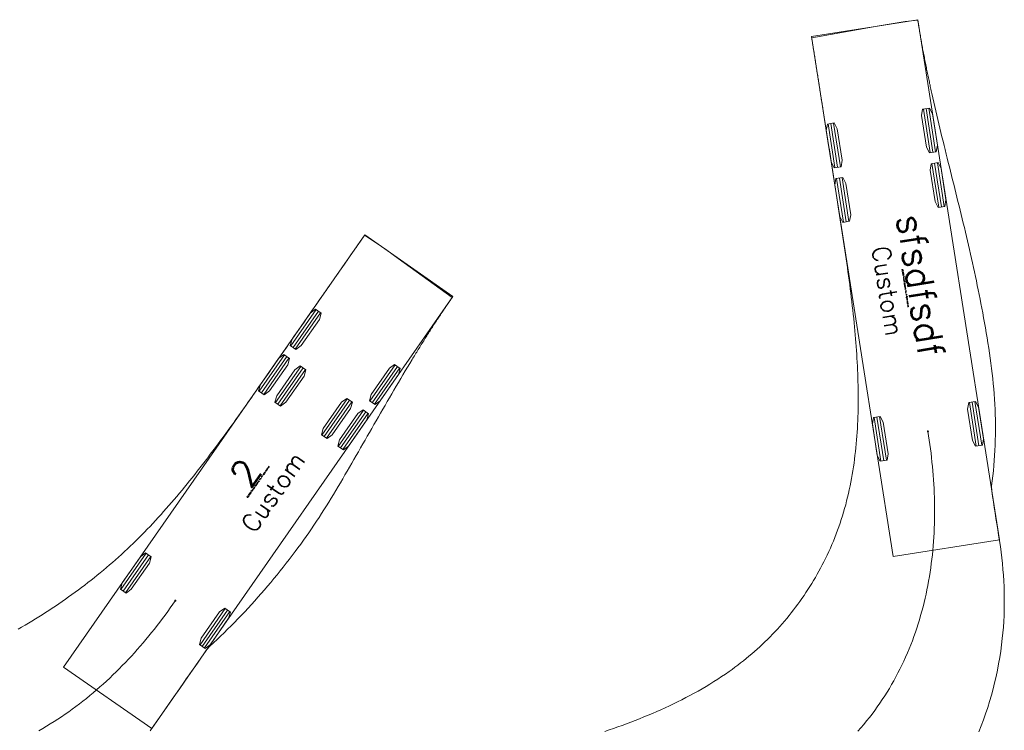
# Model space of a CAD drawing. Header units: metres. Extents: x -173 to 224, y -225 to 46.
# Tile 14 of 42: x 26 to 48, y -184 to -168. Entities that reach past the tile are written whole.
import ezdxf
from ezdxf.enums import TextEntityAlignment as Align

# ---------------------------------------------------------------- set-up
doc = ezdxf.new("R2010")
doc.units = ezdxf.units.M
doc.layers.get('0').update_dxf_attribs({"lineweight": 25})
doc.layers.add('X-XX-AL-M-250', color=7, linetype='Continuous', lineweight=18)
doc.styles.add('TSText', font='Simplex.shx')

# ---------------------------------------------------------------- blocks, each defined once
blk = doc.blocks.new('*U190')
at = {"layer": 'X-XX-AL-M-250', "color": 3, "linetype": 'Continuous', "ltscale": 0.3048, "transparency": 33554687, "flags": 128}
for points in [[(-37.615, -13.743), (-37.514, -13.708), (-37.413, -13.673), (-37.312, -13.637), (-37.212, -13.601), (-37.112, -13.564), (-37.012, -13.526), (-36.913, -13.487), (-36.814, -13.448), (-36.715, -13.408), (-36.617, -13.368), (-36.519, -13.326), (-36.421, -13.284), (-36.324, -13.241), (-36.227, -13.197), (-36.131, -13.152), (-36.035, -13.106), (-35.94, -13.06), (-35.845, -13.012), (-35.751, -12.964), (-35.657, -12.914), (-35.564, -12.864), (-35.471, -12.813), (-35.38, -12.76), (-35.288, -12.707), (-35.198, -12.652), (-35.108, -12.597), (-35.019, -12.54), (-34.931, -12.482), (-34.844, -12.424), (-34.757, -12.363), (-34.69, -12.316), (-34.624, -12.267), (-34.558, -12.218), (-34.493, -12.168), (-34.429, -12.117), (-34.365, -12.066), (-34.301, -12.014), (-34.239, -11.96), (-34.177, -11.907), (-34.115, -11.852), (-34.055, -11.797), (-33.995, -11.741), (-33.935, -11.684), (-33.876, -11.627), (-33.818, -11.569), (-33.761, -11.51), (-33.705, -11.45), (-33.649, -11.39), (-33.594, -11.329), (-33.539, -11.268), (-33.486, -11.206), (-33.433, -11.143), (-33.381, -11.08), (-33.329, -11.016), (-33.279, -10.951), (-33.229, -10.886), (-33.18, -10.82), (-33.131, -10.754), (-33.084, -10.687), (-33.037, -10.619), (-32.992, -10.551), (-32.946, -10.483), (-32.902, -10.413), (-32.859, -10.344), (-32.816, -10.273), (-32.775, -10.203), (-32.734, -10.131), (-32.694, -10.06), (-32.655, -9.987), (-32.616, -9.914), (-32.579, -9.841), (-32.542, -9.768), (-32.504, -9.688), (-32.467, -9.609), (-32.431, -9.528), (-32.396, -9.448), (-32.362, -9.367), (-32.329, -9.285), (-32.297, -9.203), (-32.266, -9.12), (-32.236, -9.038), (-32.207, -8.954), (-32.18, -8.871), (-32.153, -8.786), (-32.127, -8.702), (-32.103, -8.617), (-32.079, -8.532), (-32.057, -8.446), (-32.036, -8.361), (-32.016, -8.274), (-31.996, -8.188), (-31.978, -8.101), (-31.961, -8.014), (-31.944, -7.927), (-31.929, -7.84), (-31.915, -7.752), (-31.901, -7.664), (-31.888, -7.576), (-31.876, -7.488), (-31.866, -7.4), (-31.855, -7.312), (-31.846, -7.223), (-31.838, -7.134), (-31.83, -7.045), (-31.823, -6.957), (-31.817, -6.868), (-31.811, -6.779), (-31.806, -6.689), (-31.802, -6.6), (-31.799, -6.511), (-31.796, -6.422), (-31.794, -6.332), (-31.793, -6.243), (-31.792, -6.153), (-31.792, -6.064), (-31.792, -5.974), (-31.793, -5.885), (-31.795, -5.795), (-31.797, -5.705), (-31.799, -5.616), (-31.802, -5.526), (-31.806, -5.436), (-31.81, -5.346), (-31.815, -5.257), (-31.82, -5.167), (-31.825, -5.077), (-31.831, -4.987), (-31.838, -4.898), (-31.845, -4.808), (-31.852, -4.718), (-31.859, -4.628), (-31.867, -4.538), (-31.876, -4.449), (-31.885, -4.352), (-31.895, -4.255), (-31.905, -4.158), (-31.916, -4.06), (-31.927, -3.963), (-31.938, -3.865), (-31.95, -3.767), (-31.962, -3.669), (-31.974, -3.571), (-31.987, -3.473), (-32, -3.375), (-32.013, -3.276), (-32.027, -3.178), (-32.04, -3.079), (-32.054, -2.98), (-32.068, -2.881), (-32.083, -2.782), (-32.097, -2.683), (-32.112, -2.583), (-32.127, -2.484), (-32.142, -2.384), (-32.157, -2.285), (-32.173, -2.185), (-32.188, -2.085), (-32.204, -1.985), (-32.219, -1.885), (-32.235, -1.785), (-32.251, -1.685), (-32.266, -1.585), (-32.282, -1.485), (-32.298, -1.385), (-32.313, -1.285), (-32.329, -1.184), (-32.345, -1.084), (-32.361, -0.984), (-32.376, -0.884), (-32.392, -0.783), (-32.408, -0.683), (-32.424, -0.583), (-32.439, -0.482), (-32.455, -0.382), (-32.471, -0.281), (-32.487, -0.181), (-32.502, -0.081), (-32.518, 0.02), (-32.534, 0.12), (-32.55, 0.22), (-32.565, 0.321), (-32.581, 0.421), (-32.597, 0.522), (-32.602, 0.555), (-32.607, 0.588), (-32.613, 0.622), (-32.618, 0.655), (-32.623, 0.689), (-32.628, 0.722), (-32.634, 0.756), (-32.639, 0.789), (-32.644, 0.823), (-32.649, 0.856), (-32.655, 0.89), (-32.66, 0.923), (-32.665, 0.957), (-32.671, 0.99), (-32.676, 1.023), (-32.681, 1.057), (-32.686, 1.09), (-32.692, 1.124), (-32.697, 1.157), (-32.702, 1.191), (-32.707, 1.224), (-32.713, 1.258), (-32.718, 1.291), (-32.723, 1.325), (-32.728, 1.358), (-32.734, 1.391), (-32.739, 1.425), (-32.744, 1.458), (-32.749, 1.492), (-32.755, 1.525), (-32.76, 1.559), (-32.765, 1.592), (-32.77, 1.626), (-32.776, 1.659), (-32.781, 1.693), (-32.786, 1.726), (-32.791, 1.759), (-32.797, 1.793), (-32.802, 1.826), (-32.807, 1.86), (-32.812, 1.893), (-32.818, 1.927), (-32.823, 1.96), (-32.828, 1.994), (-32.833, 2.027), (-32.839, 2.061), (-32.844, 2.094), (-32.849, 2.128), (-32.854, 2.161), (-32.86, 2.194), (-31.353, 2.465), (-31.032, 2.516), (-30.711, 2.566), (-30.423, 2.603)], [(-30.423, 2.603), (-30.422, 2.594), (-30.419, 2.577), (-30.414, 2.544), (-30.409, 2.511), (-30.404, 2.477), (-30.398, 2.444), (-30.393, 2.41), (-30.387, 2.377), (-30.382, 2.343), (-30.376, 2.31), (-30.37, 2.277), (-30.364, 2.243), (-30.359, 2.21), (-30.353, 2.177), (-30.347, 2.143), (-30.341, 2.11), (-30.335, 2.076), (-30.329, 2.043), (-30.323, 2.01), (-30.317, 1.977), (-30.311, 1.943), (-30.304, 1.91), (-30.298, 1.877), (-30.292, 1.843), (-30.285, 1.81), (-30.279, 1.777), (-30.272, 1.743), (-30.266, 1.71), (-30.259, 1.677), (-30.253, 1.644), (-30.246, 1.61), (-30.24, 1.577), (-30.233, 1.544), (-30.226, 1.511), (-30.219, 1.478), (-30.213, 1.444), (-30.206, 1.411), (-30.199, 1.378), (-30.192, 1.345), (-30.185, 1.312), (-30.178, 1.278), (-30.171, 1.245), (-30.164, 1.212), (-30.157, 1.179), (-30.15, 1.146), (-30.142, 1.113), (-30.135, 1.079), (-30.128, 1.046), (-30.121, 1.013), (-30.113, 0.98), (-30.106, 0.947), (-30.099, 0.914), (-30.076, 0.814), (-30.054, 0.715), (-30.031, 0.616), (-30.008, 0.517), (-29.985, 0.417), (-29.962, 0.318), (-29.938, 0.219), (-29.915, 0.12), (-29.891, 0.021), (-29.867, -0.078), (-29.843, -0.177), (-29.818, -0.276), (-29.794, -0.375), (-29.77, -0.475), (-29.745, -0.574), (-29.721, -0.673), (-29.696, -0.772), (-29.672, -0.871), (-29.647, -0.97), (-29.622, -1.069), (-29.598, -1.169), (-29.573, -1.268), (-29.548, -1.367), (-29.524, -1.467), (-29.499, -1.566), (-29.475, -1.666), (-29.45, -1.766), (-29.426, -1.866), (-29.402, -1.966), (-29.377, -2.066), (-29.353, -2.167), (-29.329, -2.267), (-29.305, -2.368), (-29.282, -2.469), (-29.258, -2.57), (-29.235, -2.672), (-29.212, -2.773), (-29.188, -2.875), (-29.166, -2.978), (-29.143, -3.08), (-29.121, -3.183), (-29.098, -3.286), (-29.076, -3.389), (-29.055, -3.493), (-29.033, -3.597), (-29.012, -3.701), (-28.991, -3.806), (-28.971, -3.911), (-28.951, -4.016), (-28.931, -4.122), (-28.91, -4.237), (-28.889, -4.353), (-28.869, -4.468), (-28.849, -4.584), (-28.83, -4.7), (-28.812, -4.816), (-28.794, -4.933), (-28.777, -5.049), (-28.76, -5.166), (-28.744, -5.283), (-28.729, -5.4), (-28.714, -5.517), (-28.7, -5.635), (-28.688, -5.752), (-28.677, -5.87), (-28.667, -5.988), (-28.659, -6.105), (-28.652, -6.223), (-28.646, -6.341), (-28.642, -6.459), (-28.639, -6.577), (-28.638, -6.695), (-28.638, -6.812), (-28.639, -6.93), (-28.642, -7.048), (-28.646, -7.165), (-28.652, -7.283), (-28.659, -7.4), (-28.667, -7.517), (-28.676, -7.634), (-28.687, -7.751), (-28.699, -7.868), (-28.713, -7.984), (-28.728, -8.1), (-28.725, -8.22), (-28.705, -8.344), (-28.686, -8.468), (-28.666, -8.593), (-28.646, -8.719), (-28.626, -8.846), (-28.606, -8.973), (-28.586, -9.101), (-28.566, -9.231), (-28.546, -9.361), (-28.526, -9.492), (-28.507, -9.623), (-28.491, -9.754), (-28.477, -9.886), (-28.465, -10.018), (-28.455, -10.151), (-28.447, -10.283), (-28.441, -10.416), (-28.437, -10.548), (-28.435, -10.681), (-28.435, -10.814), (-28.437, -10.947), (-28.442, -11.079), (-28.449, -11.212), (-28.457, -11.345), (-28.468, -11.477), (-28.481, -11.609), (-28.498, -11.754), (-28.518, -11.899), (-28.54, -12.044), (-28.565, -12.188), (-28.593, -12.333), (-28.623, -12.477), (-28.657, -12.621), (-28.693, -12.764), (-28.731, -12.908), (-28.773, -13.05), (-28.817, -13.192), (-28.864, -13.334), (-28.914, -13.474), (-28.967, -13.614), (-29.022, -13.753)]]:
    blk.add_lwpolyline(points, dxfattribs=at)
blk = doc.blocks.new('*U192')
at = {"layer": 'X-XX-AL-M-250', "color": 254, "linetype": 'Continuous', "lineweight": 0, "ltscale": 0.3048, "transparency": 33554687}
blk.add_lwpolyline([(0, 1.235), (-12.1, 1.235), (-12.1, -1.235), (0, -1.235), (0, 1.235), (0, 1.235)], close=True, dxfattribs=at)
blk = doc.blocks.new('*U191')
at = {"layer": 'X-XX-AL-M-250', "color": 2, "linetype": 'Continuous', "ltscale": 0.3048, "transparency": 33554687}
for p, q in [((0.052, 6.403), (-0.105, 7.406)), ((0.115, 6.412), (-0.043, 7.416)), ((0.178, 6.422), (0.02, 7.426)), ((-2.137, 6.059), (-2.294, 7.063)), ((-2.074, 6.069), (-2.232, 7.072)), ((-2.011, 6.079), (-2.169, 7.082)), ((0.249, 5.148), (0.092, 6.152)), ((0.312, 5.158), (0.154, 6.161)), ((0.375, 5.168), (0.217, 6.171)), ((-1.94, 4.804), (-2.098, 5.808)), ((-1.877, 4.814), (-2.035, 5.818)), ((-1.815, 4.824), (-1.972, 5.828)), ((1.236, -0.32), (1.079, 0.684)), ((1.111, -0.34), (0.953, 0.664)), ((1.173, -0.33), (1.016, 0.674)), ((-1.079, -0.684), (-1.236, 0.32)), ((-1.016, -0.674), (-1.173, 0.33)), ((-0.953, -0.664), (-1.111, 0.34))]:
    blk.add_line(p, q, dxfattribs=at)
at = {"layer": 'X-XX-AL-M-250', "color": 254, "linetype": 'Continuous', "ltscale": 0.3048, "transparency": 33554687, "flags": 128}
for points in [[(0.193, 6.425), (0.037, 6.4), (-0.033, 6.533), (-0.146, 7.256), (-0.121, 7.404), (0.036, 7.428), (0.105, 7.295), (0.218, 6.573)], [(-1.996, 6.081), (-2.152, 6.056), (-2.222, 6.19), (-2.335, 6.912), (-2.31, 7.06), (-2.153, 7.085), (-2.084, 6.952), (-1.971, 6.229)], [(0.39, 5.17), (0.234, 5.145), (0.164, 5.279), (0.051, 6.001), (0.076, 6.149), (0.233, 6.174), (0.302, 6.041), (0.415, 5.318)], [(-1.799, 4.826), (-1.956, 4.802), (-2.025, 4.935), (-2.138, 5.658), (-2.113, 5.806), (-1.957, 5.83), (-1.887, 5.697), (-1.774, 4.974)], [(1.252, -0.318), (1.095, -0.342), (1.026, -0.209), (0.912, 0.513), (0.938, 0.661), (1.094, 0.686), (1.163, 0.553), (1.277, -0.17)], [(-0.938, -0.661), (-1.094, -0.686), (-1.163, -0.553), (-1.277, 0.17), (-1.252, 0.318), (-1.095, 0.342), (-1.026, 0.209), (-0.912, -0.513)]]:
    blk.add_lwpolyline(points, close=True, dxfattribs=at)
at = {"rotation": 278.9210170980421}
blk.add_blockref('*U192', (0.422, -2.687), dxfattribs=at)
at = {"layer": 'X-XX-AL-M-250', "color": 4, "transparency": 33554687, "style": 'TSText'}
for s, height, p in [('sfsdfsdf', 0.6175, (-0.163, 3.345)), ('Custom', 0.4117, (-0.925, 3.226)), ('(c) 2022 Transoft Solutions, Inc. All rights reserved.', 0.0247, (-0.516, 3.29))]:
    blk.add_text(s, height=height, rotation=278.921, dxfattribs=at).set_placement(p, align=Align.MIDDLE_CENTER)
blk = doc.blocks.new('*U195')
at = {"layer": 'X-XX-AL-M-250', "color": 6, "linetype": 'Continuous', "lineweight": 0, "ltscale": 0.3048, "transparency": 33554687}
blk.add_circle((0, 0), 0.0127, dxfattribs=at)
blk = doc.blocks.new('*U189')
at = {"layer": 'X-XX-AL-M-250', "color": 6, "linetype": 'Continuous', "ltscale": 0.3048, "transparency": 33554687, "flags": 128}
blk.add_lwpolyline([(-30.19, -6.847), (-30.174, -6.948), (-30.159, -7.048), (-30.145, -7.149), (-30.132, -7.249), (-30.119, -7.35), (-30.107, -7.451), (-30.097, -7.552), (-30.087, -7.653), (-30.077, -7.754), (-30.069, -7.856), (-30.062, -7.957), (-30.055, -8.058), (-30.05, -8.16), (-30.045, -8.261), (-30.041, -8.363), (-30.039, -8.464), (-30.037, -8.566), (-30.037, -8.668), (-30.037, -8.769), (-30.038, -8.871), (-30.041, -8.972), (-30.044, -9.074), (-30.049, -9.175), (-30.055, -9.277), (-30.061, -9.378), (-30.069, -9.479), (-30.078, -9.581), (-30.088, -9.682), (-30.1, -9.783), (-30.112, -9.884), (-30.126, -9.984), (-30.141, -10.085), (-30.157, -10.185), (-30.174, -10.285), (-30.192, -10.385), (-30.212, -10.485), (-30.233, -10.584), (-30.255, -10.683), (-30.279, -10.782), (-30.303, -10.881), (-30.329, -10.979), (-30.357, -11.077), (-30.385, -11.174), (-30.415, -11.271), (-30.446, -11.368), (-30.479, -11.464), (-30.513, -11.56), (-30.548, -11.656), (-30.584, -11.75), (-30.622, -11.845), (-30.661, -11.938), (-30.702, -12.031), (-30.744, -12.124), (-30.787, -12.216), (-30.832, -12.307), (-30.878, -12.398), (-30.925, -12.488), (-30.974, -12.577), (-31.024, -12.665), (-31.075, -12.753), (-31.128, -12.84), (-31.182, -12.926), (-31.238, -13.011), (-31.295, -13.095), (-31.353, -13.178), (-31.412, -13.261), (-31.473, -13.342), (-31.536, -13.422), (-31.599, -13.501), (-31.664, -13.58), (-31.73, -13.657), (-31.798, -13.733)], dxfattribs=at)
for name, p in [('*U190', (0, 0)), ('*U191', (-30.19, -6.847))]:
    blk.add_blockref(name, p)
at = {"rotation": 278.9210170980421}
blk.add_blockref('*U195', (-30.19, -6.847), dxfattribs=at)
blk = doc.blocks.new('*U206')
at = {"layer": 'X-XX-AL-M-250', "color": 3, "linetype": 'Continuous', "ltscale": 0.3048, "transparency": 33554687, "flags": 128}
for points in [[(-46.677, -7.374), (-46.618, -7.295), (-46.559, -7.216), (-46.5, -7.137), (-46.441, -7.057), (-46.382, -6.977), (-46.324, -6.897), (-46.265, -6.816), (-46.207, -6.736), (-46.148, -6.655), (-46.09, -6.573), (-46.032, -6.492), (-45.973, -6.41), (-45.915, -6.328), (-45.857, -6.246), (-45.799, -6.164), (-45.741, -6.081), (-45.683, -5.999), (-45.625, -5.916), (-45.568, -5.833), (-45.51, -5.75), (-45.452, -5.667), (-45.394, -5.584), (-45.336, -5.501), (-45.278, -5.418), (-45.22, -5.335), (-45.162, -5.252), (-45.104, -5.168), (-45.046, -5.085), (-44.988, -5.002), (-44.93, -4.919), (-44.872, -4.835), (-44.813, -4.752), (-44.755, -4.669), (-44.697, -4.585), (-44.639, -4.502), (-44.581, -4.419), (-44.523, -4.335), (-44.465, -4.252), (-44.407, -4.169), (-44.349, -4.085), (-44.291, -4.002), (-44.232, -3.918), (-44.174, -3.835), (-44.116, -3.752), (-44.097, -3.724), (-44.077, -3.696), (-44.058, -3.668), (-44.039, -3.641), (-44.019, -3.613), (-44, -3.585), (-43.981, -3.557), (-43.961, -3.53), (-43.942, -3.502), (-43.923, -3.474), (-43.903, -3.446), (-43.884, -3.418), (-43.864, -3.391), (-43.845, -3.363), (-43.826, -3.335), (-43.806, -3.307), (-43.787, -3.28), (-43.768, -3.252), (-43.748, -3.224), (-43.729, -3.196), (-43.709, -3.168), (-43.69, -3.141), (-43.671, -3.113), (-43.651, -3.085), (-43.632, -3.057), (-43.613, -3.029), (-43.593, -3.002), (-43.574, -2.974), (-43.555, -2.946), (-43.535, -2.918), (-43.516, -2.891), (-43.496, -2.863), (-43.477, -2.835), (-43.458, -2.807), (-43.438, -2.779), (-43.419, -2.752), (-43.4, -2.724), (-43.38, -2.696), (-43.361, -2.668), (-43.341, -2.641), (-43.322, -2.613), (-43.303, -2.585), (-43.283, -2.557), (-43.264, -2.529), (-43.245, -2.502), (-43.225, -2.474), (-43.206, -2.446), (-43.187, -2.418), (-43.167, -2.39), (-43.148, -2.363), (-43.138, -2.349), (-43.133, -2.342), (-42.89, -2.501)], [(-42.89, -2.501), (-42.624, -2.686), (-42.358, -2.872), (-41.122, -3.775), (-41.141, -3.803), (-41.16, -3.831), (-41.18, -3.859), (-41.199, -3.887), (-41.218, -3.914), (-41.237, -3.942), (-41.256, -3.97), (-41.275, -3.998), (-41.294, -4.026), (-41.313, -4.055), (-41.332, -4.083), (-41.351, -4.111), (-41.37, -4.139), (-41.389, -4.167), (-41.407, -4.195), (-41.426, -4.224), (-41.445, -4.252), (-41.463, -4.28), (-41.482, -4.308), (-41.501, -4.337), (-41.519, -4.365), (-41.538, -4.394), (-41.556, -4.422), (-41.574, -4.45), (-41.593, -4.479), (-41.611, -4.507), (-41.629, -4.536), (-41.648, -4.564), (-41.666, -4.593), (-41.684, -4.622), (-41.702, -4.65), (-41.72, -4.679), (-41.739, -4.708), (-41.757, -4.736), (-41.775, -4.765), (-41.793, -4.794), (-41.811, -4.822), (-41.829, -4.851), (-41.846, -4.88), (-41.864, -4.909), (-41.882, -4.938), (-41.9, -4.966), (-41.918, -4.995), (-41.936, -5.024), (-41.953, -5.053), (-41.971, -5.082), (-41.989, -5.111), (-42.006, -5.14), (-42.024, -5.169), (-42.042, -5.198), (-42.094, -5.285), (-42.147, -5.372), (-42.199, -5.46), (-42.251, -5.547), (-42.303, -5.635), (-42.355, -5.723), (-42.407, -5.81), (-42.458, -5.898), (-42.51, -5.986), (-42.561, -6.075), (-42.612, -6.163), (-42.663, -6.251), (-42.714, -6.339), (-42.765, -6.428), (-42.816, -6.516), (-42.867, -6.605), (-42.918, -6.693), (-42.969, -6.782), (-43.02, -6.87), (-43.07, -6.959), (-43.121, -7.048), (-43.172, -7.136), (-43.223, -7.225), (-43.274, -7.314), (-43.326, -7.403), (-43.377, -7.492), (-43.428, -7.581), (-43.48, -7.67), (-43.532, -7.759), (-43.584, -7.848), (-43.636, -7.937), (-43.688, -8.026), (-43.741, -8.116), (-43.793, -8.205), (-43.847, -8.294), (-43.901, -8.383), (-43.955, -8.472), (-44.01, -8.561), (-44.066, -8.649), (-44.123, -8.737), (-44.18, -8.825), (-44.238, -8.913), (-44.297, -9.001), (-44.356, -9.088), (-44.416, -9.175), (-44.477, -9.262), (-44.538, -9.349), (-44.601, -9.435), (-44.664, -9.522), (-44.727, -9.608), (-44.795, -9.698), (-44.864, -9.788), (-44.933, -9.877), (-45.003, -9.966), (-45.073, -10.055), (-45.144, -10.143), (-45.216, -10.23), (-45.288, -10.317), (-45.361, -10.403), (-45.434, -10.489), (-45.508, -10.574), (-45.583, -10.658), (-45.658, -10.742), (-45.734, -10.826), (-45.81, -10.909), (-45.887, -10.991), (-45.964, -11.073), (-46.042, -11.154), (-46.121, -11.235), (-46.2, -11.315), (-46.279, -11.394), (-46.359, -11.473), (-46.44, -11.551), (-46.521, -11.629), (-46.603, -11.706), (-46.685, -11.782), (-46.761, -11.865), (-46.827, -11.96), (-46.894, -12.055), (-46.96, -12.151), (-47.027, -12.246), (-47.094, -12.342), (-47.161, -12.439), (-47.229, -12.535), (-47.296, -12.633), (-47.364, -12.73), (-47.432, -12.828), (-47.501, -12.926), (-47.57, -13.025), (-47.639, -13.124), (-47.708, -13.224), (-47.778, -13.324), (-47.848, -13.424), (-47.919, -13.525), (-47.99, -13.627), (-48.061, -13.729)], [(-51.093, -11.388), (-51.013, -11.343), (-50.934, -11.297), (-50.855, -11.251), (-50.776, -11.204), (-50.697, -11.156), (-50.619, -11.108), (-50.541, -11.06), (-50.464, -11.011), (-50.387, -10.961), (-50.31, -10.911), (-50.234, -10.86), (-50.157, -10.809), (-50.082, -10.757), (-50.006, -10.705), (-49.932, -10.652), (-49.857, -10.598), (-49.783, -10.544), (-49.709, -10.49), (-49.636, -10.435), (-49.563, -10.379), (-49.49, -10.323), (-49.418, -10.267), (-49.346, -10.21), (-49.275, -10.152), (-49.204, -10.094), (-49.133, -10.035), (-49.063, -9.976), (-48.993, -9.916), (-48.924, -9.856), (-48.855, -9.795), (-48.786, -9.734), (-48.718, -9.673), (-48.651, -9.61), (-48.583, -9.548), (-48.517, -9.484), (-48.45, -9.421), (-48.384, -9.357), (-48.319, -9.292), (-48.254, -9.227), (-48.189, -9.161), (-48.125, -9.095), (-48.061, -9.029), (-47.998, -8.962), (-47.935, -8.894), (-47.873, -8.826), (-47.81, -8.758), (-47.749, -8.689), (-47.688, -8.62), (-47.627, -8.551), (-47.566, -8.481), (-47.506, -8.411), (-47.446, -8.34), (-47.386, -8.269), (-47.327, -8.198), (-47.268, -8.127), (-47.21, -8.055), (-47.152, -7.983), (-47.094, -7.911), (-47.036, -7.838), (-46.976, -7.762), (-46.916, -7.685), (-46.856, -7.608), (-46.796, -7.53), (-46.737, -7.452), (-46.677, -7.374)]]:
    blk.add_lwpolyline(points, dxfattribs=at)
blk = doc.blocks.new('*U208')
at = {"layer": 'X-XX-AL-M-250', "color": 254, "linetype": 'Continuous', "lineweight": 0, "ltscale": 0.3048, "transparency": 33554687}
blk.add_lwpolyline([(0, 1.235), (-12.1, 1.235), (-12.1, -1.235), (0, -1.235), (0, 1.235), (0, 1.235)], close=True, dxfattribs=at)
blk = doc.blocks.new('*U207')
at = {"layer": 'X-XX-AL-M-250', "color": 2, "linetype": 'Continuous', "ltscale": 0.3048, "transparency": 33554687}
for p, q in [((2.652, 5.852), (3.233, 6.685)), ((2.704, 5.816), (3.285, 6.649)), ((2.756, 5.779), (3.337, 6.613)), ((1.925, 4.81), (2.506, 5.644)), ((1.977, 4.774), (2.558, 5.607)), ((2.029, 4.738), (2.61, 5.571)), ((2.3, 4.549), (2.881, 5.382)), ((2.352, 4.512), (2.933, 5.346)), ((2.405, 4.476), (2.986, 5.31)), ((4.469, 4.585), (5.05, 5.418)), ((4.522, 4.548), (5.103, 5.382)), ((4.574, 4.512), (5.155, 5.346)), ((3.368, 3.804), (3.949, 4.638)), ((3.42, 3.768), (4.001, 4.602)), ((3.472, 3.732), (4.053, 4.565)), ((3.743, 3.543), (4.324, 4.376)), ((3.795, 3.507), (4.376, 4.34)), ((3.847, 3.47), (4.428, 4.304)), ((-1.252, 0.253), (-0.671, 1.087)), ((-1.199, 0.217), (-0.618, 1.05)), ((-1.147, 0.181), (-0.566, 1.014)), ((0.566, -1.014), (1.147, -0.181)), ((0.618, -1.05), (1.199, -0.217)), ((0.671, -1.087), (1.252, -0.253))]:
    blk.add_line(p, q, dxfattribs=at)
at = {"layer": 'X-XX-AL-M-250', "color": 254, "linetype": 'Continuous', "ltscale": 0.3048, "transparency": 33554687, "flags": 128}
for points in [[(2.769, 5.77), (2.639, 5.861), (2.681, 6.005), (3.099, 6.605), (3.22, 6.694), (3.35, 6.604), (3.308, 6.46), (2.889, 5.86)], [(2.042, 4.729), (1.912, 4.819), (1.955, 4.963), (2.373, 5.563), (2.493, 5.653), (2.623, 5.562), (2.581, 5.418), (2.163, 4.818)], [(2.417, 4.467), (2.287, 4.558), (2.33, 4.702), (2.748, 5.302), (2.868, 5.391), (2.998, 5.301), (2.956, 5.157), (2.538, 4.556)], [(4.587, 4.503), (4.457, 4.594), (4.499, 4.738), (4.917, 5.338), (5.038, 5.427), (5.168, 5.337), (5.125, 5.193), (4.707, 4.592)], [(3.485, 3.723), (3.355, 3.813), (3.397, 3.957), (3.816, 4.557), (3.936, 4.647), (4.066, 4.556), (4.024, 4.412), (3.606, 3.812)], [(3.86, 3.461), (3.73, 3.552), (3.772, 3.696), (4.191, 4.296), (4.311, 4.385), (4.441, 4.295), (4.399, 4.151), (3.981, 3.551)], [(-1.134, 0.172), (-1.264, 0.262), (-1.222, 0.406), (-0.804, 1.006), (-0.683, 1.096), (-0.553, 1.005), (-0.596, 0.861), (-1.014, 0.261)], [(0.683, -1.096), (0.553, -1.005), (0.596, -0.861), (1.014, -0.261), (1.134, -0.172), (1.264, -0.262), (1.222, -0.406), (0.804, -1.006)]]:
    blk.add_lwpolyline(points, close=True, dxfattribs=at)
at = {"rotation": 235.1184335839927}
blk.add_blockref('*U208', (-1.556, -2.231), dxfattribs=at)
at = {"layer": 'X-XX-AL-M-250', "color": 4, "transparency": 33554687, "style": 'TSText'}
for s, height, p in [('2', 0.618, (1.611, 2.937)), ('Custom', 0.4117, (2.244, 2.495)), ('(c) 2022 Transoft Solutions, Inc. All rights reserved.', 0.0247, (1.904, 2.732))]:
    blk.add_text(s, height=height, rotation=55.1184, dxfattribs=at).set_placement(p, align=Align.MIDDLE_CENTER)
blk = doc.blocks.new('*U211')
at = {"layer": 'X-XX-AL-M-250', "color": 6, "linetype": 'Continuous', "lineweight": 0, "ltscale": 0.3048, "transparency": 33554687}
blk.add_circle((0, 0), 0.0127, dxfattribs=at)
blk = doc.blocks.new('*U205')
at = {"layer": 'X-XX-AL-M-250', "color": 6, "linetype": 'Continuous', "ltscale": 0.3048, "transparency": 33554687, "flags": 128}
blk.add_lwpolyline([(-47.48, -10.736), (-47.538, -10.819), (-47.596, -10.902), (-47.656, -10.985), (-47.716, -11.067), (-47.777, -11.148), (-47.838, -11.229), (-47.9, -11.309), (-47.963, -11.389), (-48.026, -11.469), (-48.09, -11.548), (-48.155, -11.626), (-48.221, -11.703), (-48.287, -11.781), (-48.354, -11.857), (-48.421, -11.933), (-48.49, -12.008), (-48.559, -12.082), (-48.629, -12.156), (-48.699, -12.229), (-48.771, -12.302), (-48.843, -12.373), (-48.916, -12.444), (-48.989, -12.514), (-49.063, -12.583), (-49.138, -12.652), (-49.214, -12.72), (-49.291, -12.786), (-49.368, -12.852), (-49.446, -12.917), (-49.525, -12.981), (-49.605, -13.045), (-49.685, -13.107), (-49.766, -13.168), (-49.848, -13.229), (-49.93, -13.288), (-50.013, -13.346), (-50.097, -13.403), (-50.182, -13.46), (-50.267, -13.515), (-50.353, -13.569), (-50.44, -13.622), (-50.527, -13.673), (-50.616, -13.724)], dxfattribs=at)
for name, p in [('*U206', (0, 0)), ('*U207', (-47.48, -10.736))]:
    blk.add_blockref(name, p)
at = {"rotation": 235.1184335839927}
blk.add_blockref('*U211', (-47.48, -10.736), dxfattribs=at)

msp = doc.modelspace()

# ---------------------------------------------------------------- block references
for name in ['*U189', '*U205']:
    msp.add_blockref(name, (76.797, -170.58))

doc.saveas('drawing.dxf')
